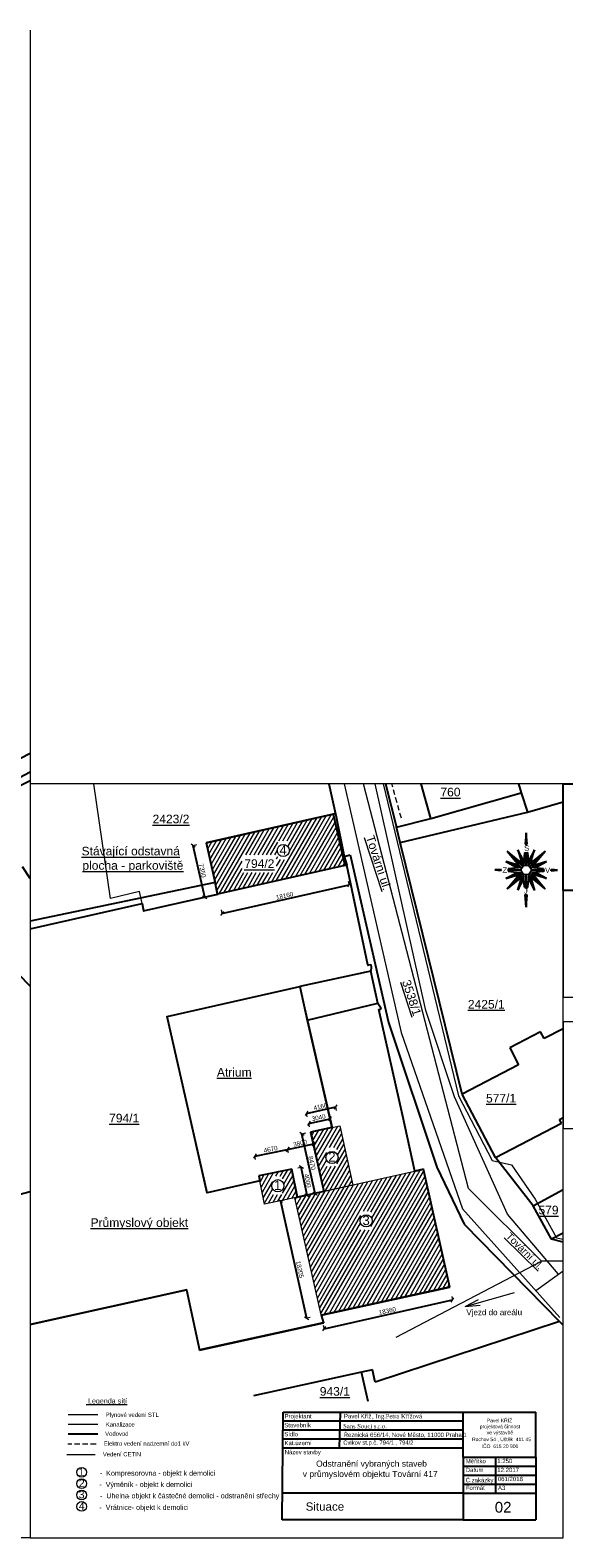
# Model space of a CAD drawing. Extents: x -459705 to -116623, y 1293894 to 1503894.
# Tile 2 of 12: x -311205 to -236835, y 1293894 to 1503894. Entities that reach past the tile are written whole.
import ezdxf

# ---------------------------------------------------------------- set-up
doc = ezdxf.new("R2010")
doc.units = 0
doc.header["$MEASUREMENT"] = 0
doc.linetypes.add('ČÁRKOVANÁ', pattern=[0.75, 0.5, -0.25])
doc.layers.get('0').update_dxf_attribs({"linetype": 'CONTINUOUS'})
for name, color, linetype in [('elektro', 106, 'CONTINUOUS'), ('KANALIZACE', 1, 'KANALIZACE'), ('KÓTY', 4, 'CONTINUOUS'), ('O2', 220, 'CONTINUOUS'), ('PÍSMO', 1, 'CONTINUOUS'), ('RÁMEČEK', 1, 'CONTINUOUS'), ('voda', 140, 'CONTINUOUS'), ('ZDIVO', 7, 'CONTINUOUS'), ('ČÁRY', 1, 'CONTINUOUS'), ('ŠRAFY', 8, 'CONTINUOUS')]:
    doc.layers.add(name, color=color, linetype=linetype)
doc.layers.add('Plyn', color=40, linetype='CONTINUOUS', lineweight=30)
doc.layers.add('ZVodítko', color=1, linetype='CONTINUOUS', plot=False)
doc.styles.add('CESKY', font='times.ttf')
doc.styles.get("Standard").update_dxf_attribs({"font": 'arial.ttf'})
doc.styles.add('styl1', font='lucon.TTF')
doc.linetypes.add('KANALIZACE', pattern='A,4,0.05,["(",styl1,S=1,R=0,X=-0.1,Y=-0.5],-1', length=5.05)

msp = doc.modelspace()

# ---------------------------------------------------------------- linework, layer by layer
at = {"lineweight": 0, "ltscale": 350}
for p, q in [((-286698, 1390707), (-268985, 1394709)), ((-286639, 1390669), (-269022, 1394649)), ((-269022, 1394649), (-267403, 1387482)), ((-268985, 1394709), (-267365, 1387539)), ((-285079, 1383538), (-286698, 1390707)), ((-285019, 1383499), (-286639, 1390669)), ((-267403, 1387482), (-267116, 1387526)), ((-267365, 1387539), (-267076, 1387584)), ((-267116, 1387526), (-264184, 1373629)), ((-267076, 1387584), (-264145, 1373686)), ((-311205, 1378707), (-295575, 1382248)), ((-311205, 1378656), (-295615, 1382187)), ((-295615, 1382187), (-295439, 1381191)), ((-295575, 1382248), (-295399, 1381251)), ((-295439, 1381191), (-285019, 1383499)), ((-295399, 1381251), (-285079, 1383538)), ((-264184, 1373629), (-263777, 1373697)), ((-264145, 1373686), (-263736, 1373754)), ((-263777, 1373697), (-263726, 1373391)), ((-263736, 1373754), (-263675, 1373393)), ((-263726, 1373391), (-263785, 1372804)), ((-263785, 1372804), (-262784, 1368330)), ((-263675, 1373393), (-263734, 1372807)), ((-263734, 1372807), (-262737, 1368350)), ((-292175, 1366570), (-273605, 1370748)), ((-292115, 1366532), (-273642, 1370689)), ((-273642, 1370689), (-269150, 1351060)), ((-273605, 1370748), (-269090, 1351022)), ((-262784, 1368330), (-262432, 1367803)), ((-262737, 1368350), (-262385, 1367822)), ((-262385, 1367567), (-262678, 1367502)), ((-262678, 1367502), (-257621, 1344922)), ((-262327, 1367529), (-262618, 1367464)), ((-262618, 1367464), (-257584, 1344983)), ((-262432, 1367803), (-262385, 1367567)), ((-262385, 1367822), (-262327, 1367529)), ((-286582, 1341903), (-292175, 1366570)), ((-286545, 1341963), (-292115, 1366532)), ((-272119, 1350407), (-268056, 1351300)), ((-269150, 1351060), (-272119, 1350407)), ((-270299, 1342134), (-272119, 1350407)), ((-272119, 1350407), (-270299, 1342134)), ((-269090, 1351022), (-272059, 1350369)), ((-272059, 1350369), (-270239, 1342096)), ((-268056, 1351300), (-266237, 1343028)), ((-279332, 1344308), (-274757, 1345247)), ((-274758, 1345246), (-279332, 1344308)), ((-278528, 1340390), (-279332, 1344308)), ((-279332, 1344308), (-279186, 1343598)), ((-274797, 1345187), (-279271, 1344270)), ((-279271, 1344270), (-279125, 1343560)), ((-273992, 1341269), (-274797, 1345187)), ((-273953, 1341328), (-274758, 1345246)), ((-274757, 1345247), (-273953, 1341328)), ((-274323, 1341245), (-256404, 1345246)), ((-257621, 1344922), (-256442, 1345186)), ((-257584, 1344983), (-256404, 1345246)), ((-256442, 1345186), (-252797, 1328860)), ((-256404, 1345246), (-254504, 1336736)), ((-256404, 1345246), (-252737, 1328822)), ((-279125, 1343560), (-286582, 1341903)), ((-279186, 1343598), (-286545, 1341963)), ((-270239, 1342096), (-273992, 1341269)), ((-270299, 1342134), (-273953, 1341328)), ((-266237, 1343028), (-270299, 1342134)), ((-273953, 1341328), (-278528, 1340390)), ((-270657, 1324936), (-274323, 1341245)), ((-289380, 1328477), (-311205, 1323663)), ((-289418, 1328417), (-311205, 1323612)), ((-287613, 1320091), (-289418, 1328417)), ((-287575, 1320150), (-289380, 1328477)), ((-252797, 1328860), (-270657, 1324936)), ((-252737, 1328822), (-270595, 1324899)), ((-250568, 1326137), (-243700, 1328062)), ((-250568, 1326137), (-248713, 1327092)), ((-250568, 1326137), (-248484, 1326286)), ((-270302, 1323843), (-287613, 1320091)), ((-270364, 1323881), (-287575, 1320150)), ((-270657, 1324936), (-270364, 1323881)), ((-270595, 1324899), (-270302, 1323843))]:
    msp.add_line(p, q, dxfattribs=at)
at = {"color": 0, "linetype": 'ByBlock', "lineweight": 0}
for p, q in [((-288192, 1390113), (-288790, 1390491)), ((-266948, 1384559), (-266571, 1385157)), ((-287170, 1383321), (-286572, 1382944)), ((-284284, 1381156), (-284662, 1380558)), ((-272504, 1353317), (-272884, 1352721)), ((-269607, 1351974), (-269227, 1352570)), ((-268822, 1353615), (-268441, 1354211)), ((-273030, 1349950), (-273626, 1350331)), ((-272196, 1351917), (-272576, 1351321)), ((-275129, 1348301), (-275519, 1347711)), ((-275519, 1347711), (-275129, 1348301)), ((-271853, 1348463), (-271463, 1349053)), ((-279704, 1347363), (-280094, 1346773)), ((-273126, 1345326), (-273716, 1345716)), ((-271806, 1342059), (-271210, 1341678)), ((-276031, 1340608), (-276628, 1340987)), ((-272911, 1341797), (-272321, 1341408)), ((-252526, 1326730), (-252147, 1327327)), ((-272974, 1324675), (-272377, 1324296)), ((-270066, 1323326), (-270445, 1322729))]:
    msp.add_line(p, q, dxfattribs=at)
for p, q in [((-267365, 1387539), (-285079, 1383538)), ((-265024, 1316983), (-280097, 1313661)), ((-264108, 1312891), (-265024, 1316983))]:
    msp.add_line(p, q)
at = {"layer": 'elektro', "linetype": 'ČÁRKOVANÁ', "lineweight": 0, "ltscale": 1500}
for p, q in [((-259470, 1394113), (-260804, 1398894)), ((-302021, 1306963), (-305966, 1306963))]:
    msp.add_line(p, q, dxfattribs=at)
at = {"layer": 'KANALIZACE', "lineweight": 0, "ltscale": 350}
for p, q in [((-250105, 1342569), (-264753, 1398894)), ((-239960, 1332424), (-250105, 1342569)), ((-260203, 1321858), (-239960, 1332424)), ((-236955, 1332424), (-239960, 1332424))]:
    msp.add_line(p, q, dxfattribs=at)
at = {"layer": 'KANALIZACE', "lineweight": 0, "ltscale": 200}
msp.add_line((-301769, 1309702), (-305918, 1309702), dxfattribs=at)
at = {"layer": 'KÓTY', "lineweight": 0, "ltscale": 350}
for p, q in [((-288003, 1390412), (-288491, 1390302)), ((-266870, 1385346), (-266759, 1384858)), ((-286383, 1383243), (-286871, 1383133)), ((-284583, 1381344), (-284473, 1380856)), ((-272587, 1352531), (-272694, 1353019)), ((-268524, 1353425), (-268631, 1353913)), ((-272279, 1351131), (-272386, 1351619)), ((-269310, 1351784), (-269417, 1352273)), ((-272839, 1350248), (-273328, 1350141)), ((-271557, 1348268), (-271658, 1348758)), ((-279799, 1346578), (-279899, 1347068)), ((-275224, 1347516), (-275324, 1348006)), ((-275224, 1347516), (-275324, 1348006)), ((-273953, 1341328), (-256404, 1345246)), ((-273911, 1345420), (-273421, 1345521)), ((-271020, 1341976), (-271508, 1341869)), ((-275842, 1340906), (-276330, 1340797)), ((-273106, 1341502), (-272616, 1341603)), ((-252445, 1327517), (-252336, 1327029)), ((-272188, 1324595), (-272676, 1324486)), ((-270364, 1323516), (-270255, 1323028))]:
    msp.add_line(p, q, dxfattribs=at)
at = {"layer": 'KÓTY', "ltscale": 350}
for p, q in [((-286871, 1383133), (-288491, 1390302)), ((-284473, 1380857), (-266759, 1384858)), ((-272694, 1353019), (-268631, 1353913)), ((-272386, 1351619), (-269417, 1352272)), ((-275324, 1348006), (-271658, 1348758)), ((-271508, 1341869), (-273328, 1350141)), ((-279899, 1347068), (-275324, 1348006)), ((-272616, 1341603), (-273421, 1345521)), ((-276330, 1340797), (-272676, 1324486)), ((-270255, 1323028), (-252336, 1327029))]:
    msp.add_line(p, q, dxfattribs=at)
at = {"layer": 'O2', "lineweight": 0, "ltscale": 350}
for p, q in [((-299988, 1382968), (-302316, 1398894)), ((-262023, 1398894), (-251526, 1355472)), ((-295957, 1383935), (-299988, 1382968)), ((-295575, 1382248), (-295957, 1383935)), ((-251526, 1355472), (-246816, 1346445)), ((-246816, 1346445), (-244154, 1345849)), ((-244154, 1345849), (-240856, 1341087)), ((-240856, 1341087), (-237859, 1335662)), ((-237859, 1335662), (-236955, 1335487)), ((-302166, 1305476), (-306111, 1305476))]:
    msp.add_line(p, q, dxfattribs=at)
at = {"layer": 'Plyn', "lineweight": 0, "ltscale": 350}
for p, q in [((-267454, 1398894), (-259514, 1364285)), ((-259514, 1364285), (-250940, 1339735)), ((-250940, 1339735), (-237384, 1324596)), ((-240743, 1328347), (-236955, 1331076))]:
    msp.add_line(p, q, dxfattribs=at)
at = {"layer": 'Plyn', "lineweight": 0, "ltscale": 200}
msp.add_line((-301769, 1311048), (-305918, 1311048), dxfattribs=at)
at = {"layer": 'RÁMEČEK', "ltscale": 250}
for p, q in [((-276093, 1296389), (-275968, 1311389)), ((-275968, 1311389), (-250843, 1311389)), ((-268093, 1306389), (-267968, 1311389)), ((-250843, 1308889), (-275989, 1308889)), ((-250843, 1310139), (-275979, 1310139)), ((-250843, 1306389), (-276010, 1306389)), ((-250843, 1307639), (-276000, 1307639)), ((-250843, 1305139), (-250843, 1300139)), ((-246361, 1305139), (-246361, 1300139)), ((-240736, 1305139), (-240736, 1300139)), ((-250843, 1303889), (-240736, 1303889)), ((-250843, 1302639), (-240736, 1302639)), ((-250843, 1300139), (-276093, 1300139)), ((-250843, 1300139), (-276093, 1300139)), ((-250843, 1301389), (-240736, 1301389)), ((-250843, 1296389), (-276093, 1296389)), ((-250843, 1296389), (-276093, 1296389))]:
    msp.add_line(p, q, dxfattribs=at)
at = {"layer": 'voda', "lineweight": 0, "ltscale": 350}
for p, q in [((-256089, 1367358), (-263134, 1398894)), ((-252096, 1355301), (-256089, 1367358)), ((-244692, 1338973), (-252096, 1355301)), ((-237633, 1330686), (-244692, 1338973))]:
    msp.add_line(p, q, dxfattribs=at)
at = {"layer": 'voda', "ltscale": 600}
msp.add_line((-301769, 1308356), (-305918, 1308356), dxfattribs=at)
at = {"layer": 'ZDIVO', "ltscale": 250}
for p, q in [((-250843, 1305139), (-250843, 1311389)), ((-250843, 1305139), (-250843, 1311389)), ((-250843, 1311389), (-240736, 1311389)), ((-250843, 1311389), (-240736, 1311389)), ((-240736, 1305139), (-240736, 1311389)), ((-240736, 1305139), (-240736, 1311389)), ((-250843, 1305139), (-240736, 1305139)), ((-250843, 1305139), (-240736, 1305139)), ((-250843, 1300139), (-250843, 1296389)), ((-250843, 1300139), (-240736, 1300139)), ((-250843, 1300139), (-250843, 1296389)), ((-250843, 1300139), (-240736, 1300139)), ((-240736, 1300139), (-240736, 1296389)), ((-240736, 1300139), (-240736, 1296389)), ((-240736, 1300139), (-240736, 1296389)), ((-240736, 1300139), (-240736, 1296389)), ((-250843, 1296389), (-240736, 1296389)), ((-250843, 1296389), (-240736, 1296389)), ((-250843, 1296389), (-240736, 1296389)), ((-250843, 1296389), (-240736, 1296389))]:
    msp.add_line(p, q, dxfattribs=at)
at = {"layer": 'ZVodítko', "lineweight": 0, "ltscale": 350}
for p, q in [((-311205, 1503894), (-311205, 1293894)), ((-236955, 1398894), (-311205, 1398894)), ((-311205, 1398894), (-311205, 1293894)), ((-236955, 1293894), (-236955, 1398894)), ((-215955, 1384044), (-236955, 1384044)), ((-236955, 1384044), (-236955, 1369194)), ((-236955, 1369194), (-215955, 1369194)), ((-205455, 1365768), (-236955, 1365768)), ((-236955, 1365768), (-236955, 1350918)), ((-236955, 1350918), (-205455, 1350918)), ((-311205, 1293894), (-459705, 1293894)), ((-311205, 1293894), (-236955, 1293894))]:
    msp.add_line(p, q, dxfattribs=at)
at = {"layer": 'ZVodítko', "ltscale": 250}
for p, q in [((-236955, 1398894), (-226455, 1398894)), ((-236955, 1384044), (-236955, 1398894)), ((-226455, 1384044), (-236955, 1384044))]:
    msp.add_line(p, q, dxfattribs=at)
at = {"layer": 'ČÁRY'}
for p, q in [((-311205, 1403122), (-315043, 1401125)), ((-314163, 1399014), (-311205, 1400581)), ((-313694, 1398134), (-311205, 1399384)), ((-269587, 1398894), (-268542, 1394327)), ((-261707, 1398894), (-260157, 1392861)), ((-255349, 1394093), (-256734, 1398894)), ((-243153, 1398894), (-242800, 1397669)), ((-255349, 1394093), (-242800, 1397669)), ((-242800, 1397669), (-241920, 1394972)), ((-268985, 1394709), (-286698, 1390707)), ((-268643, 1394768), (-268985, 1394709)), ((-268985, 1394709), (-267365, 1387539)), ((-259629, 1390750), (-241920, 1394972)), ((-241920, 1394972), (-236955, 1396406)), ((-268542, 1394327), (-267428, 1388815)), ((-260157, 1392861), (-255349, 1394093)), ((-259629, 1390750), (-260157, 1392861)), ((-286698, 1390707), (-285430, 1385179)), ((-251009, 1355684), (-259629, 1390750)), ((-267428, 1388815), (-266607, 1389050)), ((-267428, 1388815), (-267076, 1387584)), ((-266607, 1389050), (-261271, 1365653)), ((-311205, 1385753), (-312287, 1387345)), ((-267076, 1387584), (-267365, 1387539)), ((-264145, 1373686), (-267076, 1387584)), ((-285430, 1385179), (-311205, 1379807)), ((-285079, 1383538), (-285430, 1385179)), ((-311205, 1370757), (-323252, 1383064)), ((-311205, 1378707), (-295575, 1382248)), ((-295575, 1382248), (-295399, 1381251)), ((-295399, 1381251), (-285079, 1383538)), ((-264145, 1373686), (-263734, 1373745)), ((-263734, 1373745), (-263675, 1373393)), ((-263734, 1372807), (-273644, 1370696)), ((-263675, 1373393), (-263734, 1372807)), ((-262737, 1368350), (-263734, 1372807)), ((-292115, 1366532), (-273644, 1370696)), ((-273644, 1370696), (-272589, 1366005)), ((-272589, 1366005), (-262737, 1368350)), ((-262737, 1368350), (-262385, 1367822)), ((-262620, 1367471), (-262327, 1367529)), ((-259336, 1352811), (-262620, 1367471)), ((-262385, 1367822), (-262327, 1367529)), ((-286545, 1341963), (-292115, 1366532)), ((-272589, 1366005), (-269150, 1351060)), ((-261271, 1365653), (-254528, 1345540)), ((-240103, 1364363), (-244383, 1362134)), ((-239575, 1363424), (-240103, 1364363)), ((-236955, 1364777), (-239575, 1363424)), ((-244383, 1362134), (-243152, 1359789)), ((-243152, 1359789), (-251009, 1355684)), ((-246377, 1346888), (-251009, 1355684)), ((-257584, 1344983), (-259336, 1352811)), ((-237464, 1352166), (-236955, 1352447)), ((-269150, 1351060), (-272119, 1350407)), ((-272119, 1350407), (-270299, 1342134)), ((-246377, 1346888), (-237171, 1351638)), ((-237171, 1351638), (-237464, 1352166)), ((-241100, 1340145), (-246377, 1346888)), ((-274758, 1345246), (-279332, 1344308)), ((-279332, 1344308), (-279186, 1343598)), ((-273953, 1341328), (-274758, 1345246)), ((-256404, 1345246), (-257584, 1344983)), ((-252737, 1328822), (-256404, 1345246)), ((-254528, 1345540), (-250716, 1337565)), ((-334218, 1336036), (-311205, 1342120)), ((-279186, 1343598), (-286545, 1341963)), ((-270299, 1342134), (-273953, 1341328)), ((-241100, 1340145), (-236955, 1342412)), ((-238578, 1335512), (-241100, 1340145)), ((-250716, 1337565), (-237464, 1324019)), ((-236955, 1336348), (-238578, 1335512)), ((-236955, 1335079), (-238578, 1335512)), ((-311205, 1323612), (-289418, 1328417)), ((-289418, 1328417), (-287600, 1320032)), ((-270595, 1324899), (-252737, 1328822)), ((-287600, 1320032), (-270302, 1323843)), ((-270302, 1323843), (-270595, 1324899)), ((-237464, 1324019), (-263148, 1315575)), ((-236955, 1323499), (-237464, 1324019)), ((-263500, 1317276), (-265024, 1316983)), ((-263148, 1315575), (-263500, 1317276))]:
    msp.add_line(p, q, dxfattribs=at)
at = {"layer": 'ČÁRY', "color": 8, "linetype": 'Continuous'}
for p, q in [((-242078, 1392103), (-242209, 1390509)), ((-242078, 1392103), (-242081, 1390519)), ((-242081, 1390519), (-242078, 1392103)), ((-241954, 1390529), (-242078, 1392103)), ((-242439, 1387671), (-244712, 1389547)), ((-244712, 1389547), (-242574, 1387401)), ((-244712, 1389547), (-242845, 1387267)), ((-242394, 1388125), (-243254, 1389744)), ((-243254, 1389744), (-242690, 1387879)), ((-242431, 1387748), (-243254, 1389744)), ((-242309, 1389296), (-242457, 1387495)), ((-242086, 1387602), (-242083, 1389314)), ((-242083, 1389314), (-242086, 1387602)), ((-241716, 1387493), (-241860, 1389331)), ((-240910, 1389740), (-241776, 1388123)), ((-240910, 1389740), (-241740, 1387747)), ((-239453, 1389537), (-241733, 1387670)), ((-239453, 1389537), (-241599, 1387399)), ((-241481, 1387876), (-240910, 1389740)), ((-241328, 1387264), (-239453, 1389537)), ((-245568, 1387006), (-246462, 1386919)), ((-245568, 1387006), (-246462, 1386919)), ((-246462, 1386919), (-245640, 1386999)), ((-246462, 1386919), (-245640, 1386999)), ((-246462, 1386919), (-245640, 1386999)), ((-246462, 1386919), (-245640, 1386999)), ((-246462, 1386919), (-245650, 1386919)), ((-246462, 1386919), (-245659, 1386840)), ((-246462, 1386919), (-245659, 1386840)), ((-245578, 1386918), (-246462, 1386919)), ((-245659, 1386840), (-246462, 1386919)), ((-245588, 1386833), (-246462, 1386919)), ((-246462, 1386919), (-245650, 1386919)), ((-246462, 1386919), (-245659, 1386840)), ((-246462, 1386919), (-245659, 1386840)), ((-245578, 1386918), (-246462, 1386919)), ((-245659, 1386840), (-246462, 1386919)), ((-245588, 1386833), (-246462, 1386919)), ((-244919, 1385746), (-243299, 1386606)), ((-242923, 1386568), (-244919, 1385746)), ((-244919, 1385746), (-243053, 1386310)), ((-243053, 1386310), (-244919, 1385746)), ((-243298, 1387224), (-244915, 1388090)), ((-244915, 1388090), (-243298, 1387224)), ((-243051, 1387519), (-244915, 1388090)), ((-242921, 1387260), (-244915, 1388090)), ((-244722, 1384288), (-242846, 1386561)), ((-242576, 1386426), (-244722, 1384288)), ((-244722, 1384288), (-242442, 1386155)), ((-242442, 1386155), (-244722, 1384288)), ((-244617, 1386737), (-242669, 1386543)), ((-242777, 1386914), (-244597, 1386917)), ((-244597, 1386917), (-242777, 1386914)), ((-242668, 1387284), (-244577, 1387101)), ((-243265, 1384085), (-242435, 1386079)), ((-242435, 1386079), (-243265, 1384085)), ((-242326, 1384531), (-242459, 1386332)), ((-242092, 1384512), (-242089, 1386223)), ((-241860, 1384494), (-241718, 1386331)), ((-241743, 1386077), (-240921, 1384081)), ((-239463, 1384278), (-241736, 1386154)), ((-241601, 1386424), (-239463, 1384278)), ((-239669, 1387099), (-241505, 1387282)), ((-239648, 1386908), (-241398, 1386911)), ((-241330, 1386558), (-239463, 1384278)), ((-239628, 1386721), (-241253, 1386565)), ((-239260, 1385735), (-241253, 1386565)), ((-239256, 1388079), (-241252, 1387257)), ((-239260, 1385735), (-241123, 1386306)), ((-239256, 1388079), (-241121, 1387516)), ((-239260, 1385735), (-240876, 1386601)), ((-240876, 1386601), (-239260, 1385735)), ((-240875, 1387219), (-239256, 1388079)), ((-238606, 1386993), (-237712, 1386904)), ((-238596, 1386906), (-237712, 1386904)), ((-238586, 1386821), (-237712, 1386904)), ((-237712, 1386904), (-238534, 1386986)), ((-237712, 1386904), (-238534, 1386986)), ((-237712, 1386904), (-238524, 1386906)), ((-237712, 1386904), (-238515, 1386828)), ((-237712, 1386904), (-238515, 1386828)), ((-238515, 1386828), (-237712, 1386904)), ((-242694, 1385949), (-243265, 1384085)), ((-243265, 1384085), (-242694, 1385949)), ((-243265, 1384085), (-242398, 1385702)), ((-241781, 1385701), (-240921, 1384081)), ((-241484, 1385947), (-240921, 1384081)), ((-242097, 1381722), (-242226, 1383492)), ((-242097, 1381722), (-242094, 1383477)), ((-242094, 1383477), (-242097, 1381722)), ((-242097, 1381722), (-241964, 1383462))]:
    msp.add_line(p, q, dxfattribs=at)
at = {"layer": 'ČÁRY', "color": 8, "ltscale": 250}
for p, q in [((-242209, 1390509), (-241954, 1390529)), ((-242309, 1389296), (-241860, 1389331)), ((-245588, 1386833), (-245568, 1387006)), ((-245588, 1386833), (-245568, 1387006)), ((-244577, 1387101), (-244617, 1386737)), ((-239669, 1387099), (-239628, 1386721)), ((-238586, 1386821), (-238606, 1386993)), ((-242326, 1384531), (-241860, 1384494)), ((-242226, 1383492), (-241964, 1383462))]:
    msp.add_line(p, q, dxfattribs=at)
at = {"layer": 'ČÁRY', "lineweight": 0, "ltscale": 350}
for centre, radius in [((-275930, 1389636), 848), ((-269140, 1346871), 848), ((-276684, 1342939), 848), ((-264382, 1338051), 848), ((-304029, 1303026), 679), ((-304029, 1301451), 679), ((-304029, 1299876), 679), ((-304029, 1298267), 679)]:
    msp.add_circle(centre, radius, dxfattribs=at)
at = {"layer": 'ČÁRY', "color": 8, "linetype": 'Continuous'}
msp.add_circle((-242087, 1386913), 689, dxfattribs=at)
at = {"layer": 'ŠRAFY', "color": 30, "linetype": 'Continuous', "lineweight": 0, "ltscale": 350}
for p, q in [((-274915, 1385834), (-269946, 1394440)), ((-274251, 1385984), (-269282, 1394590)), ((-281159, 1389019), (-279241, 1392340)), ((-280582, 1389019), (-278577, 1392490)), ((-280004, 1389019), (-277913, 1392640)), ((-279427, 1389019), (-277249, 1392790)), ((-278849, 1389019), (-276585, 1392940)), ((-278272, 1389019), (-275921, 1393090)), ((-276907, 1385384), (-271938, 1393990)), ((-276556, 1390990), (-275257, 1393240)), ((-276243, 1385534), (-271274, 1394140)), ((-275979, 1390990), (-274593, 1393390)), ((-275579, 1385684), (-270610, 1394290)), ((-275402, 1390990), (-273929, 1393540)), ((-275265, 1390228), (-273265, 1393690)), ((-275087, 1389535), (-272602, 1393840)), ((-273587, 1386134), (-268923, 1394211)), ((-272923, 1386284), (-268761, 1393493)), ((-272259, 1386434), (-268598, 1392774)), ((-286616, 1390567), (-286545, 1390690)), ((-286453, 1389848), (-285881, 1390840)), ((-286291, 1389129), (-285217, 1390990)), ((-286129, 1388411), (-284553, 1391140)), ((-285966, 1387692), (-283889, 1391290)), ((-285804, 1386973), (-283225, 1391440)), ((-285642, 1386254), (-282561, 1391590)), ((-285479, 1385535), (-281897, 1391740)), ((-285317, 1384817), (-281233, 1391890)), ((-285154, 1384098), (-280569, 1392040)), ((-284874, 1383584), (-279905, 1392190)), ((-277695, 1389019), (-276680, 1390776)), ((-271595, 1386584), (-268436, 1392055)), ((-270931, 1386734), (-268274, 1391336)), ((-270267, 1386884), (-268111, 1390618)), ((-284210, 1383734), (-281666, 1388139)), ((-277571, 1385234), (-275742, 1388401)), ((-277117, 1389019), (-276778, 1389607)), ((-276861, 1388462), (-276680, 1388776)), ((-276861, 1387462), (-276319, 1388401)), ((-269603, 1387034), (-267949, 1389899)), ((-268939, 1387184), (-267787, 1389180)), ((-268275, 1387334), (-267624, 1388461)), ((-283546, 1383884), (-281666, 1387139)), ((-282882, 1384034), (-281432, 1386546)), ((-282218, 1384184), (-280855, 1386546)), ((-281554, 1384334), (-280277, 1386546)), ((-280890, 1384484), (-279700, 1386546)), ((-280226, 1384634), (-279122, 1386546)), ((-279562, 1384784), (-278545, 1386546)), ((-278898, 1384934), (-277968, 1386546)), ((-278234, 1385084), (-277390, 1386546)), ((-267611, 1387484), (-267462, 1387743)), ((-271966, 1349942), (-271669, 1350455)), ((-271806, 1349218), (-271008, 1350600)), ((-271647, 1348494), (-270347, 1350746)), ((-271488, 1347770), (-269685, 1350891)), ((-271328, 1347046), (-268990, 1351095)), ((-271169, 1346321), (-268329, 1351241)), ((-269475, 1348256), (-267963, 1350875)), ((-268897, 1348256), (-267804, 1350151)), ((-268473, 1347991), (-267644, 1349427)), ((-268356, 1347194), (-267485, 1348703)), ((-271010, 1345597), (-269885, 1347546)), ((-270850, 1344873), (-269907, 1346508)), ((-270090, 1342191), (-267166, 1347254)), ((-269427, 1342339), (-267007, 1346530)), ((-268473, 1345991), (-267326, 1347978)), ((-279123, 1343546), (-278628, 1344402)), ((-278981, 1342791), (-277973, 1344536)), ((-278839, 1342037), (-277319, 1344670)), ((-276959, 1344293), (-276664, 1344805)), ((-276381, 1344293), (-276009, 1344939)), ((-276034, 1343895), (-275354, 1345073)), ((-276034, 1341895), (-274623, 1344340)), ((-275870, 1343179), (-274774, 1345077)), ((-270691, 1344149), (-269815, 1345667)), ((-270532, 1343425), (-269238, 1345667)), ((-270373, 1342701), (-268660, 1345667)), ((-268764, 1342487), (-266848, 1345806)), ((-268101, 1342635), (-266688, 1345082)), ((-267439, 1342783), (-266529, 1344358)), ((-264744, 1334449), (-258855, 1344651)), ((-264192, 1339406), (-261500, 1344068)), ((-264082, 1334597), (-258193, 1344796)), ((-263711, 1337240), (-259516, 1344505)), ((-263711, 1339240), (-260839, 1344214)), ((-263613, 1338409), (-260177, 1344359)), ((-263419, 1334745), (-257532, 1344942)), ((-262756, 1334893), (-256869, 1345090)), ((-262093, 1335041), (-256385, 1344929)), ((-261430, 1335189), (-256223, 1344208)), ((-278697, 1341283), (-277446, 1343449)), ((-278555, 1340529), (-277446, 1342449)), ((-276030, 1340902), (-274471, 1343602)), ((-275375, 1341037), (-274320, 1342864)), ((-274720, 1341171), (-274168, 1342127)), ((-273456, 1337361), (-270792, 1341974)), ((-273295, 1336640), (-270099, 1342175)), ((-273134, 1335919), (-269437, 1342321)), ((-272973, 1335198), (-268776, 1342466)), ((-272812, 1334477), (-268114, 1342612)), ((-272651, 1333755), (-267453, 1342758)), ((-272490, 1333034), (-266792, 1342903)), ((-272035, 1332821), (-266130, 1343049)), ((-271372, 1332969), (-265469, 1343195)), ((-270709, 1333117), (-264807, 1343340)), ((-270047, 1333265), (-264146, 1343486)), ((-269384, 1333413), (-263485, 1343631)), ((-268721, 1333561), (-262823, 1343777)), ((-266776, 1342931), (-266370, 1343634)), ((-264770, 1339406), (-262162, 1343923)), ((-260768, 1335337), (-256062, 1343487)), ((-260105, 1335485), (-255901, 1342766)), ((-259442, 1335633), (-255740, 1342045)), ((-277995, 1340499), (-277299, 1341704)), ((-277340, 1340634), (-276722, 1341704)), ((-276685, 1340768), (-276144, 1341704)), ((-274261, 1340967), (-274067, 1341303)), ((-274100, 1340245), (-273438, 1341391)), ((-274065, 1341305), (-274017, 1341389)), ((-273939, 1339524), (-272777, 1341537)), ((-273778, 1338803), (-272115, 1341683)), ((-273617, 1338082), (-271454, 1341828)), ((-258779, 1335781), (-255579, 1341323)), ((-258116, 1335929), (-255418, 1340602)), ((-257454, 1336077), (-255257, 1339881)), ((-268058, 1333709), (-265122, 1338794)), ((-267395, 1333857), (-265164, 1337722)), ((-256791, 1336225), (-255096, 1339160)), ((-256128, 1336373), (-254935, 1338439)), ((-255465, 1336521), (-254774, 1337718)), ((-266733, 1334005), (-265110, 1336816)), ((-266070, 1334153), (-264532, 1336816)), ((-265407, 1334301), (-263955, 1336816)), ((-264886, 1326204), (-259442, 1335633)), ((-264225, 1326349), (-258779, 1335781)), ((-263564, 1326495), (-258116, 1335929)), ((-262902, 1326640), (-257454, 1336077)), ((-262241, 1326785), (-256791, 1336225)), ((-261580, 1326930), (-256128, 1336373)), ((-260919, 1327076), (-255465, 1336521)), ((-260257, 1327221), (-254802, 1336669)), ((-259596, 1327366), (-254452, 1336276)), ((-254802, 1336669), (-254613, 1336997)), ((-271510, 1328731), (-268721, 1333561)), ((-271348, 1328011), (-268058, 1333709)), ((-271186, 1327291), (-267395, 1333857)), ((-271025, 1326571), (-266733, 1334005)), ((-270863, 1325852), (-266070, 1334153)), ((-270701, 1325132), (-265407, 1334301)), ((-270176, 1325042), (-264744, 1334449)), ((-269514, 1325187), (-264082, 1334597)), ((-268853, 1325333), (-263419, 1334745)), ((-268192, 1325478), (-262756, 1334893)), ((-267531, 1325623), (-262093, 1335041)), ((-266870, 1325768), (-261430, 1335189)), ((-266208, 1325914), (-260768, 1335337)), ((-265547, 1326059), (-260105, 1335485)), ((-258935, 1327511), (-254291, 1335554)), ((-258274, 1327657), (-254130, 1334833)), ((-257613, 1327802), (-253969, 1334112)), ((-272319, 1332330), (-271950, 1332969)), ((-272157, 1331610), (-271372, 1332969)), ((-271995, 1330890), (-270709, 1333117)), ((-271834, 1330170), (-270047, 1333265)), ((-271672, 1329451), (-269384, 1333413)), ((-256951, 1327947), (-253808, 1333391)), ((-256290, 1328092), (-253647, 1332670)), ((-255629, 1328238), (-253486, 1331949)), ((-254968, 1328383), (-253325, 1331228)), ((-254307, 1328528), (-253164, 1330507)), ((-253645, 1328673), (-253003, 1329786)), ((-252984, 1328819), (-252842, 1329064))]:
    msp.add_line(p, q, dxfattribs=at)

# ---------------------------------------------------------------- texts
at = {"layer": 'KÓTY', "lineweight": 0}
for s, rotation, p in [('7350', 282.7302, (-287712, 1387706)), ('18160', 12.7302, (-276867, 1382766)), ('3040', 12.4074, (-271888, 1351921)), ('4160', 12.4074, (-271636, 1353443)), ('4670', 11.58971, (-278585, 1347528)), ('3800', 11.58971, (-274478, 1348371)), ('8470', 282.4074, (-272443, 1346990)), ('4000', 281.60563, (-273028, 1344536)), ('18205', 282.58721, (-274187, 1332388)), ('18360', 12.58721, (-262547, 1324941))]:
    msp.add_text(s, height=625, rotation=rotation, dxfattribs=at).set_placement(p)
at = {"layer": 'PÍSMO', "lineweight": 0}
for s, height, p in [('%%U760', 1200, (-254036, 1397175)), ('%%U2423/2', 1200, (-294141, 1393420)), ('%%UStávající odstavná', 1200, (-304039, 1388951)), ('4', 1313, (-276459, 1389042)), ('%%Uplocha - parkoviště', 1200, (-303922, 1386951)), ('%%U794/2', 1200, (-281366, 1387201)), ('%%U2425/1', 1200, (-250207, 1367613)), ('%%UAtrium', 1200, (-285182, 1358145)), ('%%U577/1', 1200, (-247681, 1354533)), ('%%U794/1', 1200, (-300198, 1351764)), ('2', 1313, (-269663, 1346308)), ('1', 1313, (-277225, 1342345)), ('%%U579', 1200, (-240374, 1338954)), ('%%UPrůmyslový objekt', 1200, (-302784, 1337204)), ('3', 1313, (-264901, 1337457)), ('Vjezd do areálu', 800, (-250422, 1324905)), ('%%U943/1', 1200, (-270843, 1313694)), ('%%U Legenda sítí', 708.75, (-303415, 1312608)), ('Plynové vedení STL', 590.62, (-300664, 1310743)), ('Vodovod', 590.6, (-300754, 1308108)), ('Kanalizace', 590.6, (-300664, 1309397)), ('Elektro vedení nadzemní do1 kV', 590.62, (-300942, 1306733)), ('Vedení CETIN', 590.62, (-301077, 1305245)), ('1:250', 600, (-246113, 1304305)), ('2', 1050, (-304425, 1300976)), ('1', 1050, (-304462, 1302551)), ('        -  Kompresorovna - objekt k demolici', 708.76, (-303686, 1302551)), ('12.2017', 600, (-246113, 1303055)), ('061/2018', 600, (-246041, 1301790)), ('3', 1050, (-304444, 1299401)), ('        -  Uhelna', 708.76, (-303669, 1299401)), ('-  Výměník - objekt k demolici', 708.75, (-301557, 1300976)), ('- objekt k částečné demolici - odstranění střechy', 708.75, (-297682, 1299401)), ('A3', 600, (-246016, 1300555)), ('4', 1050, (-304425, 1297792)), ('-  Vrátnice- objekt k demolici', 708.75, (-301554, 1297792)), ('Situace', 1150, (-272809, 1297678)), ('Situace', 1150, (-272809, 1297678)), ('02', 1500, (-246463, 1297405))]:
    msp.add_text(s, height=height, dxfattribs=at).set_placement(p)
for s, height, rotation, p in [('%%UTovární ul.', 1200, 287.99903, (-264435, 1391508)), ('%%U3538/1', 1200, 287.99903, (-259391, 1371375)), ('%%UTovární ul.', 1000, 315.39038, (-244995, 1335811))]:
    msp.add_text(s, height=height, rotation=rotation, dxfattribs=at).set_placement(p)
at = {"layer": 'PÍSMO', "color": 8, "lineweight": 0}
for s, p in [('S', (-242365, 1389586)), ('Z', (-245376, 1386538)), ('V', (-239449, 1386499)), ('J', (-242394, 1383624))]:
    msp.add_text(s, height=750, rotation=359.967, dxfattribs=at).set_placement(p)
at = {"layer": 'RÁMEČEK', "lineweight": 0}
for s, p in [('Projektant', (-275757, 1310539)), ('Stavebník', (-275797, 1309290)), ('Sídlo', (-275795, 1308040)), ('Kat.území', (-275754, 1306804)), ('Název stavby', (-275739, 1305540)), ('Měřítko', (-250507, 1304290)), ('Č.zakázky', (-250524, 1301629)), ('Datum', (-250507, 1303055)), ('Formát', (-250506, 1300554))]:
    msp.add_text(s, height=600, dxfattribs=at).set_placement(p)
at = {"layer": 'ČÁRY', "lineweight": 0}
for s, height, p in [('Pavel Kříž', 600, (-267473, 1310540)), ('Pavel KŘÍŽ', 500, (-247572, 1309988)), ('Řeznická 656/14, Nové Město, 11000 Praha 1', 600, (-267515, 1307942)), ('projektová činnost', 500, (-248558, 1309155)), ('ve výstavbě', 500, (-247591, 1308321)), ('Cvikov st.p.č. 794/1 , 794/2', 580, (-267569, 1306874)), ('  Rochov 54 , Úštěk  411 45', 500, (-250024, 1307362)), ('IČO  615 20 900', 500, (-248307, 1306404)), ('Odstranění vybraných staveb', 850, (-271359, 1303803)), ('v průmyslovém objektu Tovární 417', 850, (-273220, 1302363))]:
    msp.add_text(s, height=height, dxfattribs=at).set_placement(p)
at = {"layer": 'ČÁRY', "lineweight": 0, "style": 'CESKY'}
for s, p in [(', Ing.Petra Křížová', (-263559, 1310533)), ('Sans Souci s.r.o.', (-267594, 1309154))]:
    msp.add_text(s, height=600, dxfattribs=at).set_placement(p)

doc.saveas('drawing.dxf')
